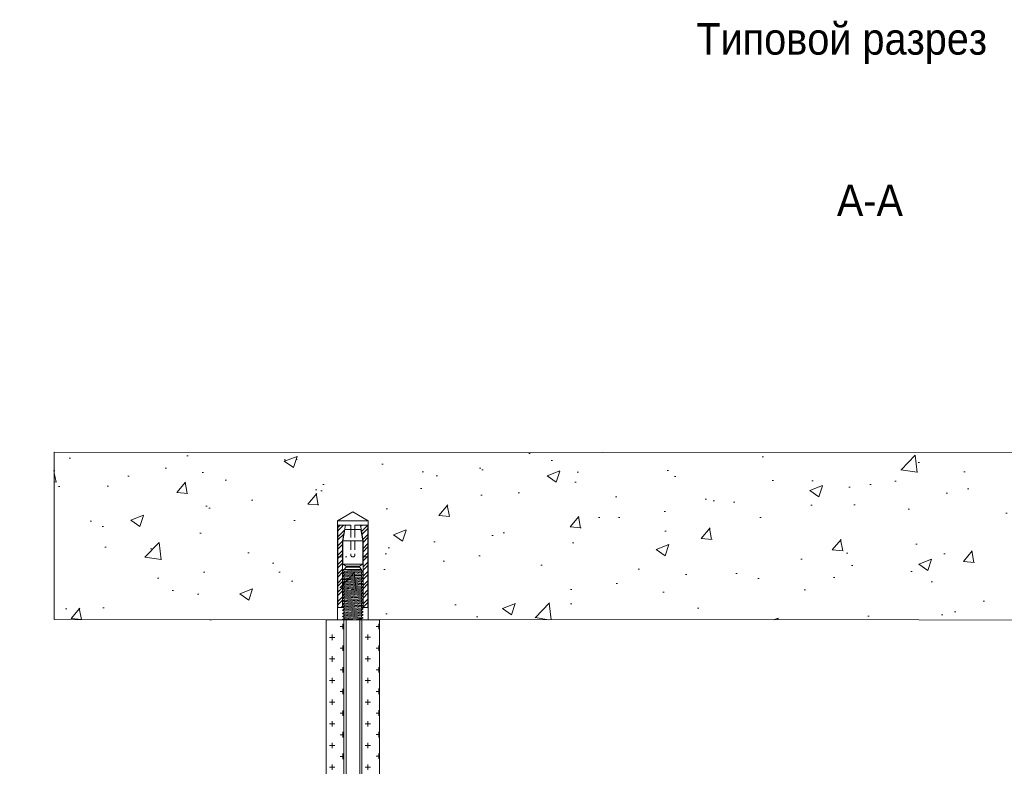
# Model space of a CAD drawing. Header units: millimetres. Extents: x 2030 to 80923, y 1212 to 50318.
# Tile 20 of 25: x 60342 to 68148, y 44400 to 50318. Entities that reach past the tile are written whole.
import ezdxf

# ---------------------------------------------------------------- set-up
doc = ezdxf.new("R2010")
doc.units = ezdxf.units.MM
doc.set_wipeout_variables(frame=1)
doc.linetypes.add('HIDDEN2', pattern=[4.7625, 3.175, -1.5875])
doc.layers.add('02_Техстронг Профиль', color=7, linetype='Continuous', lineweight=9)
for name, color, linetype, lineweight, true_color in [('Анкеры и саморезы', 7, 'Continuous', 9, 0x000000), ('Строительные конструкции', 7, 'Continuous', 9, 0x000000), ('Шпильки', 7, 'Continuous', 9, 0x000000)]:
    doc.layers.add(name, color=color, linetype=linetype, lineweight=lineweight, true_color=true_color)
doc.styles.add('Arial', font='arial.ttf', dxfattribs={"width": 0.9, "height": 250})

# ---------------------------------------------------------------- blocks, each defined once
blk = doc.blocks.new('*U184')
at = {"layer": 'Анкеры и саморезы', "lineweight": 5, "true_color": 0x939598}
h = blk.add_hatch(dxfattribs=at)
h.set_pattern_fill('STEEL', color=252, scale=0.8)
h.set_pattern_definition([(45, (-16380.2264, 15704.676), (-1.79605122, 1.79605122), []), (45, (-16380.2264, 15705.946), (-1.79605122, 1.79605122), [])])
h.paths.add_polyline_path([(-4, 30.57), (-2.91, 36.7), (-5.84, 36.7), (-5.84, 4.7), (-4, 4.7)])
h.paths.add_polyline_path([(5.84, 36.7), (2.91, 36.7), (4, 30.57), (4, 4.7), (5.84, 4.7)])
at = {"layer": 'Анкеры и саморезы', "color": 252, "lineweight": 5, "true_color": 0x939598}
for p, q in [((6, 38.3), (-6, 38.3)), ((-5.84, 36.7), (-5.84, 4.7)), ((-0.8, 36.7), (-5.84, 36.7)), ((-3.08, 35.02), (3.08, 35.02)), ((-0.8, 36.7), (-0.8, 35.02)), ((5.84, 36.7), (0.8, 36.7)), ((0.8, 36.7), (0.8, 35.02)), ((5.84, 36.7), (5.84, 4.7)), ((-4, 30.57), (-4, 4.7)), ((-3.86, 30.57), (3.86, 30.57)), ((4, 30.57), (4, 4.7)), ((-4, 24.3), (-5.84, 24.3)), ((4, 24.3), (5.84, 24.3)), ((-4, 19.24), (-3.61, 19.47)), ((-4, 19.24), (-3.35, 18.87)), ((3.86, 21.54), (-3.86, 21.54)), ((3.35, 19.02), (3.35, 19.47)), ((-4, 18.04), (-3.35, 18.42)), ((-4, 18.04), (-3.35, 17.67)), ((-4, 16.84), (-3.35, 17.22)), ((-4, 16.84), (-3.35, 16.47)), ((-4, 15.64), (-3.35, 16.02)), ((-4, 15.64), (-3.35, 15.27)), ((-3.35, 18.42), (-3.35, 18.87)), ((-3.35, 17.22), (-3.35, 17.67)), ((-3.35, 16.02), (-3.35, 16.47)), ((4, 18.64), (3.35, 19.02)), ((4, 18.64), (3.35, 18.27)), ((3.35, 17.82), (3.35, 18.27)), ((4, 17.44), (3.35, 17.82)), ((4, 17.44), (3.35, 17.07)), ((3.35, 16.62), (3.35, 17.07)), ((4, 16.24), (3.35, 16.62)), ((4, 16.24), (3.35, 15.87)), ((3.35, 15.42), (3.35, 15.87)), ((4, 15.04), (3.35, 15.42)), ((-4, 14.44), (-3.35, 14.82)), ((-4, 14.44), (-3.35, 14.07)), ((-4, 13.24), (-3.35, 13.62)), ((-4, 13.24), (-3.35, 12.87)), ((-4, 12.04), (-3.35, 12.42)), ((-4, 12.04), (-3.35, 11.67)), ((-3.35, 14.82), (-3.35, 15.27)), ((-3.35, 13.62), (-3.35, 14.07)), ((-3.35, 12.42), (-3.35, 12.87)), ((-3.35, 11.22), (-3.35, 11.67)), ((4, 15.04), (3.35, 14.67)), ((3.35, 14.22), (3.35, 14.67)), ((4, 13.84), (3.35, 14.22)), ((4, 13.84), (3.35, 13.47)), ((3.35, 13.02), (3.35, 13.47)), ((4, 12.64), (3.35, 13.02)), ((4, 12.64), (3.35, 12.27)), ((3.35, 11.82), (3.35, 12.27)), ((4, 11.44), (3.35, 11.82)), ((-4, 10.84), (-3.35, 11.22)), ((-4, 10.84), (-3.35, 10.47)), ((-4, 9.64), (-3.35, 10.02)), ((-4, 9.64), (-3.35, 9.27)), ((-4, 8.44), (-3.35, 8.82)), ((-4, 8.44), (-3.35, 8.07)), ((-3.35, 10.02), (-3.35, 10.47)), ((-3.35, 8.82), (-3.35, 9.27)), ((-3.35, 7.62), (-3.35, 8.07)), ((4, 11.44), (3.35, 11.07)), ((3.35, 10.62), (3.35, 11.07)), ((4, 10.24), (3.35, 10.62)), ((4, 10.24), (3.35, 9.87)), ((3.35, 9.42), (3.35, 9.87)), ((4, 9.04), (3.35, 9.42)), ((4, 9.04), (3.35, 8.67)), ((3.35, 8.22), (3.35, 8.67)), ((4, 7.84), (3.35, 8.22)), ((4, 7.84), (3.35, 7.47)), ((-3.76, 4.7), (-6, 4.7)), ((-4, 7.24), (-3.35, 7.62)), ((-4, 7.24), (-3.35, 6.87)), ((-4, 6.04), (-3.35, 6.42)), ((-4, 6.04), (-3.35, 5.67)), ((-4, 4.84), (-3.35, 5.22)), ((-4, 4.84), (-3.35, 4.47)), ((-4, 3.64), (-3.35, 4.02)), ((-3.35, 6.42), (-3.35, 6.87)), ((-3.35, 5.22), (-3.35, 5.67)), ((-3.35, 4.02), (-3.35, 4.47)), ((3.35, 7.02), (3.35, 7.47)), ((4, 6.64), (3.35, 7.02)), ((4, 6.64), (3.35, 6.27)), ((3.35, 5.82), (3.35, 6.27)), ((4, 5.44), (3.35, 5.82)), ((4, 5.44), (3.35, 5.07)), ((3.35, 4.62), (3.35, 5.07)), ((6, 4.7), (3.35, 4.7)), ((4, 4.24), (3.35, 4.62)), ((4, 4.24), (3.35, 3.87)), ((3.35, 3.42), (3.35, 3.87)), ((-4, 3.64), (-3.35, 3.27)), ((-4, 2.44), (-3.35, 2.82)), ((-4, 2.44), (-3.35, 2.07)), ((-4, 1.24), (-3.35, 1.62)), ((-4, 1.24), (-3.35, 0.87)), ((-4, 0.04), (-3.35, 0.42)), ((-4, 0.04), (-3.93, 0)), ((-3.35, 2.82), (-3.35, 3.27)), ((-3.35, 1.62), (-3.35, 2.07)), ((-3.35, 0.42), (-3.35, 0.87)), ((4, 3.04), (3.35, 3.42)), ((4, 3.04), (3.35, 2.67)), ((3.35, 2.22), (3.35, 2.67)), ((4, 1.84), (3.35, 2.22)), ((4, 1.84), (3.35, 1.47)), ((3.35, 1.02), (3.35, 1.47)), ((4, 0.64), (3.35, 1.02)), ((4, 0.64), (3.35, 0.27)), ((3.35, 0), (3.35, 0.27))]:
    blk.add_line(p, q, dxfattribs=at)
at = {"layer": 'Анкеры и саморезы', "color": 252, "lineweight": 5, "true_color": 0x939598, "extrusion": (1.22461e-16, 5.99869e-32, -1)}
for p, q in [((-4, 30.57), (-2.91, 36.7)), ((-3.86, 30.57), (-3.08, 35.02)), ((2.91, 36.7), (4, 30.57)), ((3.08, 35.02), (3.86, 30.57)), ((-3.86, 21.54), (-3.86, 30.57)), ((3.86, 30.57), (3.86, 21.54)), ((-2.61, 20.7), (-3.86, 21.54)), ((2.61, 20.31), (-2.61, 20.31)), ((3.86, 21.54), (2.61, 20.7))]:
    blk.add_line(p, q, dxfattribs=at)
at = {"layer": 'Анкеры и саморезы', "color": 252, "linetype": 'HIDDEN2', "lineweight": 5, "true_color": 0x939598}
for p, q in [((-0.8, 35.02), (-0.8, 25.1)), ((0.8, 35.02), (0.8, 25.1))]:
    blk.add_line(p, q, dxfattribs=at)
at = {"layer": 'Анкеры и саморезы', "color": 252, "lineweight": 5, "true_color": 0x939598, "extrusion": (1.22461e-16, -5.99869e-32, -1)}
for p, q in [((3.35, 19.47), (-3.61, 19.47)), ((-2.61, 20.31), (-3.35, 19.47)), ((2.61, 20.7), (-2.61, 20.7)), ((3.35, 19.47), (2.61, 20.31))]:
    blk.add_line(p, q, dxfattribs=at)
at = {"layer": 'Анкеры и саморезы', "color": 252, "lineweight": 5, "true_color": 0x939598, "extrusion": (-1.22461e-16, 4.49903e-32, -1)}
for p, q in [((3.35, 19.47), (-3.35, 18.87)), ((3.35, 19.47), (-3.35, 18.87)), ((4, 18.64), (-4, 18.04)), ((4, 17.44), (-4, 16.84)), ((4, 16.24), (-4, 15.64)), ((3.35, 19.02), (-3.35, 18.42)), ((3.35, 18.27), (-3.35, 17.67)), ((3.35, 17.82), (-3.35, 17.22)), ((3.35, 17.07), (-3.35, 16.47)), ((3.35, 16.62), (-3.35, 16.02)), ((3.35, 15.87), (-3.35, 15.27)), ((3.35, 15.42), (-3.35, 14.82)), ((4, 15.04), (-4, 14.44)), ((4, 13.84), (-4, 13.24)), ((4, 12.64), (-4, 12.04)), ((3.35, 14.67), (-3.35, 14.07)), ((3.35, 14.22), (-3.35, 13.62)), ((3.35, 13.47), (-3.35, 12.87)), ((3.35, 13.02), (-3.35, 12.42)), ((3.35, 12.27), (-3.35, 11.67)), ((3.35, 11.82), (-3.35, 11.22)), ((4, 11.44), (-4, 10.84)), ((4, 10.24), (-4, 9.64)), ((4, 9.04), (-4, 8.44)), ((4, 7.84), (-4, 7.24)), ((3.35, 11.07), (-3.35, 10.47)), ((3.35, 11.07), (-3.35, 10.47)), ((3.35, 10.62), (-3.35, 10.02)), ((3.35, 9.87), (-3.35, 9.27)), ((3.35, 9.87), (-3.35, 9.27)), ((3.35, 9.42), (-3.35, 8.82)), ((3.35, 8.67), (-3.35, 8.07)), ((3.35, 8.22), (-3.35, 7.62)), ((4, 6.64), (-4, 6.04)), ((4, 5.44), (-4, 4.84)), ((4, 4.24), (-4, 3.64)), ((3.35, 7.47), (-3.35, 6.87)), ((3.35, 7.02), (-3.35, 6.42)), ((3.35, 6.27), (-3.35, 5.67)), ((3.35, 5.82), (-3.35, 5.22)), ((3.35, 5.07), (-3.35, 4.47)), ((3.35, 4.62), (-3.35, 4.02)), ((3.35, 3.87), (-3.35, 3.27)), ((4, 3.04), (-4, 2.44)), ((4, 1.84), (-4, 1.24)), ((4, 0.64), (-4, 0.04)), ((3.35, 3.42), (-3.35, 2.82)), ((3.35, 2.67), (-3.35, 2.07)), ((3.35, 2.22), (-3.35, 1.62)), ((3.35, 1.47), (-3.35, 0.87)), ((3.35, 1.47), (-3.35, 0.87)), ((3.35, 1.02), (-3.35, 0.42)), ((3.35, 0.27), (0.36, 0)), ((3.35, 0.27), (0.36, 0))]:
    blk.add_line(p, q, dxfattribs=at)
at = {"layer": 'Анкеры и саморезы', "color": 252, "lineweight": 5, "ltscale": 5, "true_color": 0x939598}
blk.add_line((6, 0), (-6, 0), dxfattribs=at)
at = {"layer": 'Анкеры и саморезы', "color": 252, "lineweight": 5, "true_color": 0x939598}
blk.add_lwpolyline([(-6, 0), (-6, 38.3), (0, 41.77), (6, 38.3), (6, 0)], dxfattribs=at)
at = {"layer": 'Анкеры и саморезы', "color": 252, "linetype": 'HIDDEN2', "lineweight": 5, "true_color": 0x939598}
blk.add_arc((0, 25.1), 0.8, 180, 0, dxfattribs=at)
blk = doc.blocks.new('*U187')
blk.add_wipeout([(-340.43, 4), (-340.43, -4), (0, -4), (0, 4)])
at = {"linetype": 'HIDDEN2', "ltscale": 100}
for p, q in [((-335.1, 5.03), (-334.25, 3.85)), ((-328.3, 5.03), (-329.15, 3.85)), ((-335.1, 2.66), (-334.25, 3.85)), ((-334.25, 3.85), (-329.15, 3.85)), ((-328.3, 2.66), (-329.15, 3.85)), ((-335.1, -2.66), (-334.25, -3.85)), ((-335.1, -5.03), (-334.25, -3.85)), ((-334.25, -3.85), (-329.15, -3.85)), ((-328.3, -2.66), (-329.15, -3.85)), ((-328.3, -5.03), (-329.15, -3.85))]:
    blk.add_line(p, q, dxfattribs=at)
at = {"linetype": 'HIDDEN2', "ltscale": 40}
for p, q in [((-339.43, 4), (-340.43, 3)), ((-340.43, -3), (-340.43, 3)), ((-335.1, 3), (-340.43, 3)), ((-335.1, 4), (-339.43, 4)), ((-339.43, -4), (-339.43, 4)), ((-340.43, -3), (-335.1, -3)), ((-339.43, -4), (-340.43, -3)), ((-339.43, -4), (-335.1, -4))]:
    blk.add_line(p, q, dxfattribs=at)
at = {"ltscale": 40}
for p, q in [((0, 4), (-325.63, 4)), ((0, 3), (-325.63, 3)), ((-325.63, -3), (0, -3)), ((0, -4), (-325.63, -4))]:
    blk.add_line(p, q, dxfattribs=at)
at = {"ltscale": 100}
blk.add_line((0, -4), (0, 4), dxfattribs=at)
at = {"linetype": 'HIDDEN2', "ltscale": 100}
for points in [[(-328.3, -11.7), (-328.3, 11.7), (-325.63, 11.7), (-325.63, -11.7)], [(-328.3, 5.91), (-329.15, 7.1), (-334.25, 7.1), (-335.1, 5.91), (-335.1, -5.91), (-334.25, -7.1), (-329.15, -7.1), (-328.3, -5.91)]]:
    blk.add_lwpolyline(points, close=True, dxfattribs=at)

msp = doc.modelspace()

# ---------------------------------------------------------------- hatches: boundary and pattern name
at = {"layer": 'Строительные конструкции'}
h = msp.add_hatch(dxfattribs=at)
h.set_pattern_fill('AR-CONC', color=256, scale=5.705613)
h.set_pattern_definition([(50, (-1248678, 274888), (1039.4753, -90.94226), [108.6919, -1195.6113]), (355, (-1248678, 274888), (-201.0853, 1090.0965), [86.95355, -956.49236]), (100.451445, (-1248591.4, 274880.4), (838.38994, 999.1542), [92.3739, -1016.1141]), (46.1842, (-1248678, 275177.8), (1546.6722, -239.8773), [163.0379, -1793.417]), (96.63556, (-1248549.1, 275157.8), (1354.5362, 1411.7178), [138.561, -1524.1725]), (351.18415, (-1248678, 275177.8), (1354.5362, 1411.7178), [130.4301, -1434.732]), (21, (-1248533.1, 275105.4), (865.0531, -583.4857), [108.6919, -1195.6113]), (326, (-1248533.1, 275105.4), (352.6185, 1050.9053), [86.95355, -956.489]), (71.451445, (-1248461, 275056.7), (1217.6716, 467.41964), [92.3739, -1016.1123]), (37.5, (-1248678, 274887.97), (17.62238, 482.43836), [0, -944.89522, 0, -970.98128, 0, -960.1121]), (7.5, (-1248678, 274887.97), (381.24716, 571.59163), [0, -553.60425, 0, -923.15683, 0, -365.92951]), (327.5, (-1249001.16, 274887.97), (773.62751, -32.686), [0, -362.30645, 0, -1130.39612, 0, -1499.9487]), (317.5, (-1249146.1, 274888), (845.16784, 145.07373), [0, -470.9984, 0, -750.69896, 0, -1065.18096])])
h.paths.add_polyline_path([(60616.569, 46888.778), (60616.569, 45562.938), (74326.09, 45557.276), (74326.09, 46883.116), (73645.967, 46883.116)])

# ---------------------------------------------------------------- linework, layer by layer
msp.add_lwpolyline([(73645.967, 46883.116), (60616.569, 46888.778), (60616.569, 45562.938), (74326.09, 45557.276), (74326.09, 46883.116)], close=True, dxfattribs=at)

# ---------------------------------------------------------------- block references
at = {"layer": 'Анкеры и саморезы', "xscale": 20.4496330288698, "yscale": 20.4496330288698, "zscale": 20.4496330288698}
msp.add_blockref('*U184', (62983.282, 45562.275), dxfattribs=at)

# ---------------------------------------------------------------- texts
at = {"layer": '02_Техстронг Профиль', "char_height": 250, "attachment_point": 1, "style": 'Arial'}
for s, width, heights, insert in [('\\pxi-1.87817,l1.87817,t1.87817;Типовой разрез', 9083.54584, [1124.757], (65706.573, 50290.88)), ('А-А', 5466.26019, [300.556], (66821.021, 49010.792))]:
    msp.add_mtext_dynamic_manual_height_columns(s, width=width, gutter_width=23.773, heights=heights, dxfattribs=dict(at, insert=insert))

# ---------------------------------------------------------------- next in the draw order: block references
at = {"layer": 'Шпильки', "xscale": 18.04388351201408, "yscale": 18.04388351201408, "zscale": 18.04388351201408, "rotation": 90}
msp.add_blockref('*U187', (62983.498, 45562.275), dxfattribs=at)

# ---------------------------------------------------------------- next in the draw order: hatches: boundary and pattern name
at = {"layer": 'Шпильки'}
h = msp.add_hatch(dxfattribs=at)
h.set_pattern_fill('CROSS', color=102, scale=13.503285)
h.set_pattern_definition([(0, (-602504.72, -287528.82), (85.745859, 85.745859), [42.87293, -128.61879]), (90, (-602483.29, -287550.26), (-85.745859, 85.745859), [42.87293, -128.61879])])
h.paths.add_polyline_path([(62771.787, 39686.602), (62910.689, 39686.602), (62910.689, 45561.859), (62771.787, 45561.859)])
h = msp.add_hatch(dxfattribs=at)
h.set_pattern_fill('CROSS', color=102, scale=13.503285)
h.set_pattern_definition([(0, (-602220.92, -287528.32), (85.745859, 85.745859), [42.87293, -128.61879]), (90, (-602199.485, -287549.76), (-85.745859, 85.745859), [42.87293, -128.61879])])
h.paths.add_polyline_path([(63055.587, 39686.602), (63194.489, 39686.602), (63194.575, 45561.742), (63055.673, 45561.742)])

# ---------------------------------------------------------------- next in the draw order: linework, layer by layer
at = {"layer": 'Шпильки', "color": 102, "ltscale": 4}
for points in [[(62771.787, 45561.859), (62910.689, 45561.859), (62910.689, 39686.602), (62771.787, 39686.602)], [(63055.673, 45561.742), (63194.575, 45561.742), (63194.489, 39686.602), (63055.587, 39686.602)]]:
    msp.add_lwpolyline(points, close=True, dxfattribs=at)

doc.saveas('drawing.dxf')
